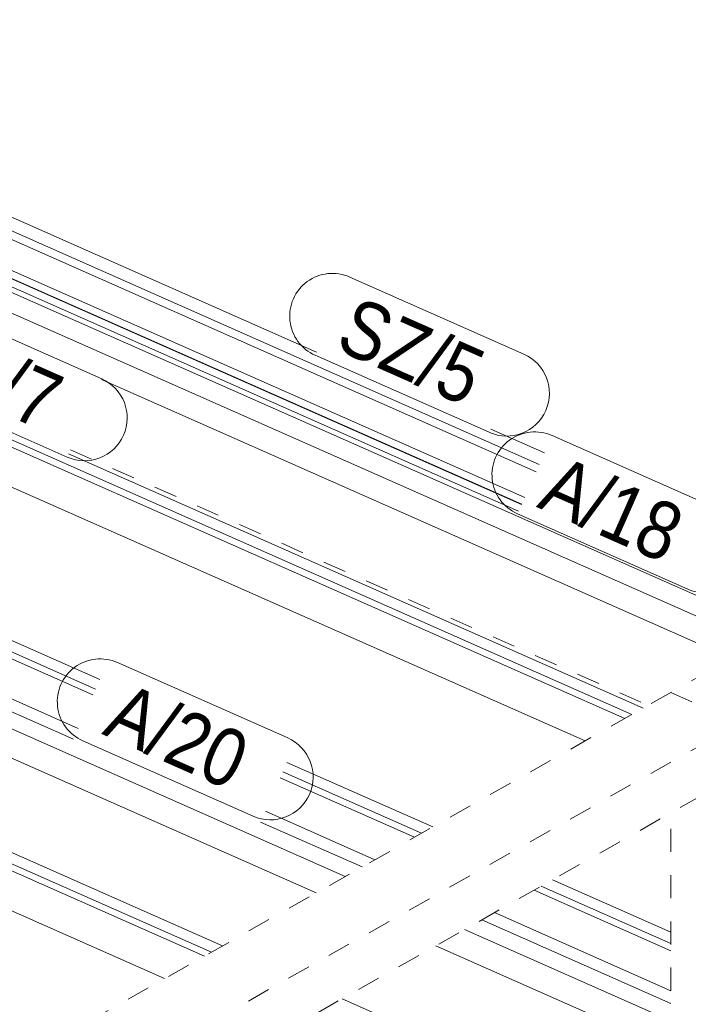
# Model space of a CAD drawing. Header units: millimetres. Extents: x -127 to 701, y 152 to 732.
# Tile 65 of 75: x 631 to 660, y 282 to 325. Entities that reach past the tile are written whole.
import ezdxf

# ---------------------------------------------------------------- set-up
doc = ezdxf.new("R2010")
doc.units = ezdxf.units.MM
doc.linetypes.add('XKITLINE00', pattern=[0])
doc.linetypes.add('XKITLINE01', pattern=[4, 1, -1, 1, -1])
doc.layers.add('Teil', color=7, linetype='Continuous', lineweight=0)
doc.layers.add('Text', color=5, linetype='Continuous', lineweight=0)
doc.styles.add('ARIAL', font='ARIAL.TTF')

msp = doc.modelspace()

# ---------------------------------------------------------------- linework, layer by layer
at = {"layer": 'Teil', "linetype": 'XKITLINE00', "lineweight": 0}
for p, q in [((611.129, 324.626), (643.635, 310.247)), ((610.428, 324.342), (653.273, 305.389)), ((610.395, 323.98), (653.134, 305.074)), ((592.865, 322.759), (656.975, 294.399)), ((610.422, 322.264), (652.503, 303.649)), ((610.444, 322.276), (652.511, 303.667)), ((611.107, 322.333), (652.641, 303.96)), ((610.422, 321.917), (652.375, 303.359)), ((612.086, 320.945), (673.815, 293.639)), ((611.203, 320.446), (672.931, 293.139)), ((563.15, 317.572), (638.78, 284.116)), ((600.338, 317.721), (655.256, 293.428)), ((607.38, 316.644), (657.279, 294.571)), ((589.322, 312.13), (644.87, 287.558)), ((589.214, 310.923), (643.625, 286.854)), ((578.696, 308.963), (637.061, 283.145)), ((634.328, 309.061), (671.785, 292.492)), ((585.738, 307.886), (639.084, 284.288)), ((608.702, 306.893), (634.072, 295.67)), ((651.172, 306.913), (653.493, 305.886)), ((608.702, 306.587), (633.959, 295.414)), ((604.735, 306.055), (633.113, 293.502)), ((605.991, 306.055), (633.318, 293.966)), ((632.904, 305.843), (657.765, 294.846)), ((622.083, 301.464), (634.253, 296.08)), ((611.262, 297.085), (639.57, 284.563)), ((642.355, 292.497), (648.668, 289.704)), ((642.061, 291.83), (647.877, 289.257)), ((642.174, 292.087), (648.181, 289.429)), ((641.42, 290.382), (646.159, 288.286)), ((641.215, 289.918), (645.607, 287.975)), ((653.355, 287.14), (658.963, 284.66)), ((653.842, 287.415), (658.963, 285.15)), ((653.051, 286.969), (658.963, 284.353)), ((651.333, 285.997), (658.963, 282.622)), ((650.781, 285.686), (658.963, 282.066)), ((650.044, 285.269), (658.963, 281.324)), ((648.799, 284.565), (657.741, 280.61)), ((644.744, 282.274), (651.233, 279.404))]:
    msp.add_line(p, q, dxfattribs=at)
at = {"layer": 'Teil', "linetype": 'XKITLINE01', "lineweight": 0}
for p, q in [((632.982, 306.02), (657.975, 294.964)), ((660.73, 296.521), (615.053, 270.707)), ((660.73, 296.521), (658.963, 295.523)), ((618.049, 269.382), (663.726, 295.196)), ((658.963, 295.523), (661.959, 294.197)), ((663.726, 293.001), (618.049, 267.187)), ((658.963, 274.622), (658.963, 290.31))]:
    msp.add_line(p, q, dxfattribs=at)
at = {"layer": 'Text', "linetype": 'XKITLINE00', "lineweight": 0}
for p, q in [((645.071, 313.493), (652.608, 310.159)), ((626.804, 312.424), (634.34, 309.09)), ((643.575, 310.109), (651.111, 306.776)), ((625.307, 309.04), (632.843, 305.706)), ((653.825, 306.637), (661.195, 303.376)), ((652.328, 303.253), (659.698, 299.993)), ((635.016, 296.815), (642.386, 293.555)), ((633.519, 293.431), (640.889, 290.171))]:
    msp.add_line(p, q, dxfattribs=at)
for centre, start, end in [((644.323, 311.801), 66.1372, 246.1372), ((651.86, 308.467), 246.1372, 66.1372), ((633.592, 307.398), 246.1372, 66.1372), ((653.076, 304.945), 66.1372, 246.1372), ((660.447, 301.685), 246.1372, 66.1372), ((634.267, 295.123), 66.1372, 246.1372), ((641.638, 291.863), 246.1372, 66.1372)]:
    msp.add_arc(centre, 1.85, start, end, dxfattribs=at)

# ---------------------------------------------------------------- texts
at = {"layer": 'Text', "style": 'ARIAL', "width": 0.85}
for s, p in [('SZ/5', (644.366, 310.415)), ('SZ/7', (626.098, 309.346)), ('A/18', (653.119, 303.559)), ('A/20', (634.31, 293.737))]:
    msp.add_text(s, height=2.5, rotation=-23.8637, dxfattribs=at).set_placement(p)

doc.saveas('drawing.dxf')
